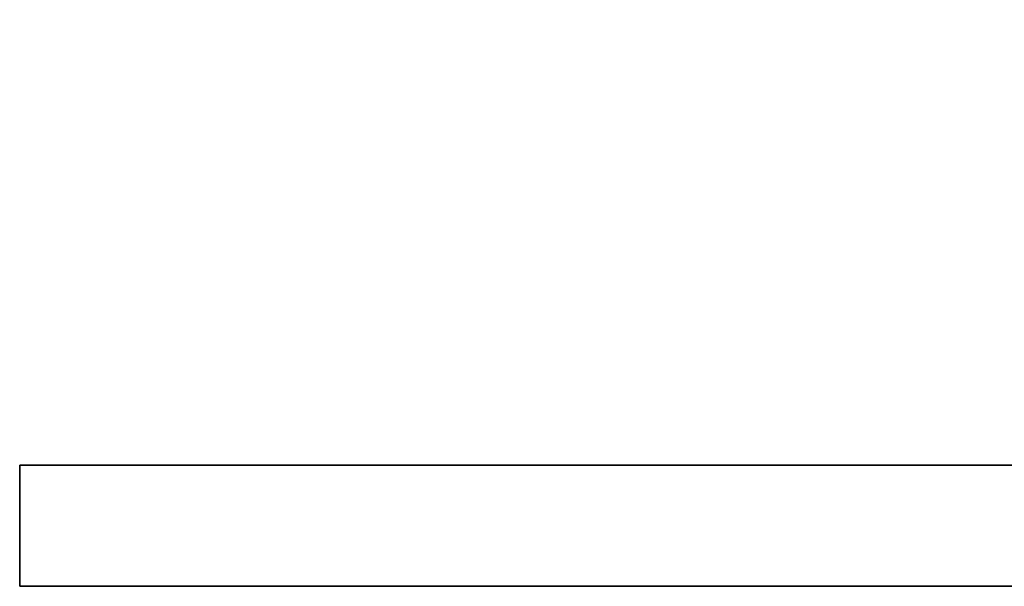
# Model space of a CAD drawing. Extents: x 203 to 912, y 6 to 440.
# Tile 11 of 60: x 844.879 to 846.311, y 73.979 to 74.803. Entities that reach past the tile are written whole.
import ezdxf

# ---------------------------------------------------------------- set-up
doc = ezdxf.new("R2010")
doc.units = 0
doc.header["$MEASUREMENT"] = 0
doc.layers.add('DIM', color=4, linetype='CONTINUOUS')
doc.layers.add('layer 1', color=7, linetype='CONTINUOUS')

# ---------------------------------------------------------------- blocks, each defined once
blk = doc.blocks.new('TBI MOTION logo(完整正式版)')
at = {"layer": 'layer 1', "color": 22, "lineweight": 35}
blk.add_open_spline([(75.90875, -9.47875), (75.90875, -9.47875), (75.90875, -12.28625), (75.90875, -12.28625), (75.90875, -12.28625), (75.90875, -12.28625), (75.90875, -12.47875), (75.90875, -12.47875), (75.90875, -12.47875), (75.90875, -12.47875), (75.71625, -12.47875), (75.71625, -12.47875), (75.71625, -12.47875), (75.71625, -12.47875), (-88.32875, -12.47875), (-88.32875, -12.47875), (-88.32875, -12.47875), (-88.32875, -12.47875), (-88.32875, -13.29375), (-88.32875, -13.29375), (-88.32875, -13.29375), (-88.32875, -13.29375), (82.89125, -13.29375), (82.89125, -13.29375), (82.89125, -13.29375), (82.89125, -13.29375), (75.90875, -9.47875), (75.90875, -9.47875)], degree=3, knots=[0, 0, 0, 0, 0.1428571, 0.1428571, 0.1428571, 0.1428572, 0.2857143, 0.2857143, 0.2857143, 0.2857143, 0.4285714, 0.4285714, 0.4285714, 0.4285714, 0.5714286, 0.5714286, 0.5714286, 0.5714286, 0.7142857, 0.7142857, 0.7142857, 0.7142857, 0.8571429, 0.8571429, 0.8571429, 0.8571429, 1, 1, 1, 1], dxfattribs=at)

msp = doc.modelspace()

# ---------------------------------------------------------------- block references
at = {"layer": 'DIM', "xscale": 0.2159999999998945, "yscale": 0.2159999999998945, "zscale": 0.2159999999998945}
msp.add_blockref('TBI MOTION logo(完整正式版)', (863.95754, 76.85015), dxfattribs=at)

doc.saveas('drawing.dxf')
